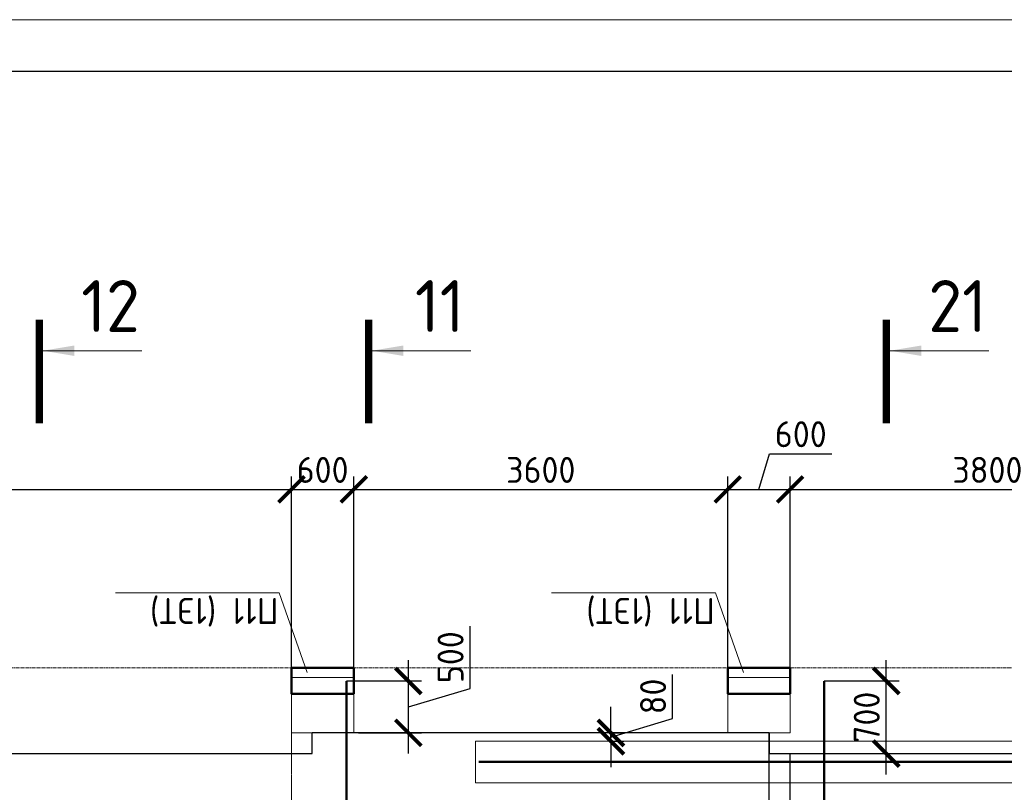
# Model space of a CAD drawing. Header units: millimetres. Extents: x 376598 to 1249954, y -318491 to -22134.
# Tile 247 of 256: x 637378 to 646857, y -29572 to -22134. Entities that reach past the tile are written whole.
import ezdxf
from ezdxf import colors
from ezdxf.entities.mleader import LeaderData, LeaderLine
from ezdxf.enums import TextEntityAlignment as Align
from ezdxf.math import Vec2, Vec3

# ---------------------------------------------------------------- set-up
doc = ezdxf.new("R2010")
doc.units = ezdxf.units.MM
doc.set_wipeout_variables(frame=1)
for name, pattern in [('______5', [1100, 800, -100, 100, -100]), ('________', [0]), ('осевая', [50.8, 31.75, -6.35, 6.35, -6.35])]:
    doc.linetypes.add(name, pattern=pattern)
for name, color, linetype, lineweight in [('Standard', 7, 'Continuous', 25), ('АрмСтер', 2, 'Continuous', 50), ('Конструкции 0.5', 5, 'Continuous', 50), ('Оси', 40, '______5', 18), ('подоснова', 151, 'Continuous', 5), ('РАЗМЕРЫ', 1, 'Continuous', 9), ('ТОНКИЕ', 7, 'Continuous', 9), ('Узлы', 7, 'Continuous', 0)]:
    doc.layers.add(name, color=color, linetype=linetype, lineweight=lineweight)
doc.layers.add('АрмСтер_атрибуты', color=2, linetype='Continuous', lineweight=0, plot=False)
doc.layers.add('ТОЛСТЫЕ_ОСНОВНЫЕ', color=6, linetype='Continuous')
doc.styles.add('GOST-2.304_Type-B', font='GOST_Common.ttf')
doc.styles.get("Standard").update_dxf_attribs({"font": 'arial.ttf'})
doc.styles.add('Аннотативный', font='arial.ttf')
doc.dimstyles.new('СПДС', dxfattribs={"dimscale": 100, "dimtxt": 2.5, "dimasz": 2.5, "dimexe": 1.25, "dimexo": 0, "dimtad": 1, "dimdec": 0, "dimtxsty": 'GOST-2.304_Type-B', "dimblk": 'ARCHTICK', "dimcen": 2.5, "dimdle": 2, "dimadec": 0, "dimazin": 2, "dimtfac": 0.75, "dimtdec": 0, "dimtmove": 1, "dimatfit": 3, "dimfxl": 1, "dimtolj": 1, "dimarcsym": 1})

# ---------------------------------------------------------------- blocks, each defined once
blk = doc.blocks.new('*U58')
at = {"layer": 'ТОЛСТЫЕ_ОСНОВНЫЕ', "color": 6}
blk.add_lwpolyline([(20, 5), (1256, 5), (1256, 589), (20, 589)], close=True, dxfattribs=at)
at = {"layer": 'ТОНКИЕ'}
blk.add_lwpolyline([(0, 0), (1261, 0), (1261, 594), (0, 594)], close=True, dxfattribs=at)
blk = doc.blocks.new('*U109')
at = {"layer": 'РАЗМЕРЫ'}
for p, q in [((112.5, 200), (-112.5, 200)), ((112.5, -4000), (-112.5, -4000))]:
    blk.add_line(p, q, dxfattribs=at)
at = {"layer": 'РАЗМЕРЫ', "ltscale": 15}
blk.add_line((0, -4000), (0, 200), dxfattribs=at)
at = {"layer": 'РАЗМЕРЫ'}
for points in [[(0, 200), (20.9, 74.8), (-20.9, 74.8)], [(0, -4000), (20.9, -3874.8), (-20.9, -3874.8)]]:
    blk.add_solid(points, dxfattribs=at)
at = {"layer": 'АрмСтер_атрибуты', "color": 215, "ltscale": 15, "style": 'Аннотативный'}
for s, p in [('шаг', (51.4, -194.2)), ('n=', (51.4, -285.1)), ('Lр=', (50.2, -367.8))]:
    blk.add_text(s, height=50, dxfattribs=at).set_placement(p)
at = {"layer": 'АрмСтер_атрибуты', "style": 'Аннотативный', "flags": 8}
blk.add_attdef('ПОЗ', (110, 29.6), '', height=75, dxfattribs=at)
at = {"layer": 'АрмСтер_атрибуты', "color": 215, "style": 'Аннотативный'}
for tag, p, flags in [('ШАГ', (190.9, -194.2), 10), ('КОЛ', (138, -285.1), 8), ('ШИРИНА', (172.9, -367.8), 8)]:
    blk.add_attdef(tag, p, '', height=50, dxfattribs=dict(at, flags=flags))
at = {"layer": 'АрмСтер_атрибуты', "flags": 9}
for tag, p in [('МАССА', (-2096, -410.5)), ('ОБОЗНАЧЕНИЕ', (-2096, -524.4))]:
    blk.add_attdef(tag, p, '', height=75, dxfattribs=at)
at = {"linetype": 'Continuous', "lineweight": 0}
blk.add_wipeout([(35, 0), (28.3, 20.6), (10.8, 33.3), (-10.8, 33.3), (-28.3, 20.6), (-35, 0), (-28.3, -20.6), (-10.8, -33.3), (10.8, -33.3), (28.3, -20.6)], dxfattribs=at)
at = {"color": 0, "linetype": 'ByBlock', "lineweight": -2, "ltscale": 100}
blk.add_line((-1290, 0), (1950, 0), dxfattribs=at)
at = {"layer": 'РАЗМЕРЫ'}
blk.add_circle((0, 0), 35, dxfattribs=at)
at = {"layer": 'АрмСтер_атрибуты', "style": 'Аннотативный', "flags": 8}
blk.add_attdef('НАИМЕНОВАНИЕ', text='', height=75, dxfattribs=at).set_placement((0, -29.3), align=Align.TOP_CENTER)
blk = doc.blocks.new('*U110')
at = {"layer": 'РАЗМЕРЫ'}
for p, q in [((112.5, 200), (-112.5, 200)), ((112.5, -3400), (-112.5, -3400))]:
    blk.add_line(p, q, dxfattribs=at)
at = {"layer": 'РАЗМЕРЫ', "ltscale": 15}
blk.add_line((0, -3400), (0, 200), dxfattribs=at)
at = {"layer": 'РАЗМЕРЫ'}
for points in [[(0, 200), (20.9, 74.8), (-20.9, 74.8)], [(0, -3400), (20.9, -3274.8), (-20.9, -3274.8)]]:
    blk.add_solid(points, dxfattribs=at)
at = {"layer": 'АрмСтер_атрибуты', "color": 215, "ltscale": 15, "style": 'Аннотативный'}
for s, p in [('шаг', (51.4, -194.2)), ('n=', (51.4, -285.1)), ('Lр=', (50.2, -367.8))]:
    blk.add_text(s, height=50, dxfattribs=at).set_placement(p)
at = {"layer": 'АрмСтер_атрибуты', "style": 'Аннотативный', "flags": 8}
blk.add_attdef('ПОЗ', (110, 29.6), '', height=75, dxfattribs=at)
at = {"layer": 'АрмСтер_атрибуты', "color": 215, "style": 'Аннотативный'}
for tag, p, flags in [('ШАГ', (190.9, -194.2), 10), ('КОЛ', (138, -285.1), 8), ('ШИРИНА', (172.9, -367.8), 8)]:
    blk.add_attdef(tag, p, '', height=50, dxfattribs=dict(at, flags=flags))
at = {"layer": 'АрмСтер_атрибуты', "flags": 9}
for tag, p in [('МАССА', (-2096, -410.5)), ('ОБОЗНАЧЕНИЕ', (-2096, -524.4))]:
    blk.add_attdef(tag, p, '', height=75, dxfattribs=at)
at = {"linetype": 'Continuous', "lineweight": 0}
blk.add_wipeout([(35, 0), (28.3, 20.6), (10.8, 33.3), (-10.8, 33.3), (-28.3, 20.6), (-35, 0), (-28.3, -20.6), (-10.8, -33.3), (10.8, -33.3), (28.3, -20.6)], dxfattribs=at)
at = {"color": 0, "linetype": 'ByBlock', "lineweight": -2, "ltscale": 100}
blk.add_line((-1290, 0), (1950, 0), dxfattribs=at)
at = {"layer": 'РАЗМЕРЫ'}
blk.add_circle((0, 0), 35, dxfattribs=at)
at = {"layer": 'АрмСтер_атрибуты', "style": 'Аннотативный', "flags": 8}
blk.add_attdef('НАИМЕНОВАНИЕ', text='', height=75, dxfattribs=at).set_placement((0, -29.3), align=Align.TOP_CENTER)
blk = doc.blocks.new('*U148')
at = {"color": 0, "linetype": 'ByBlock', "lineweight": -2, "ltscale": 100}
blk.add_line((-6683.2, 0), (5111.8, 0), dxfattribs=at)
at = {"layer": 'АрмСтер_атрибуты', "flags": 9}
for tag, p in [('МАССА', (3805.8, 4789.5)), ('ОБОЗНАЧЕНИЕ', (3805.8, 4675.6))]:
    blk.add_attdef(tag, p, '', height=75, dxfattribs=at)
at = {"layer": 'АрмСтер_атрибуты', "style": 'Аннотативный', "flags": 8}
blk.add_attdef('ПОЗ', (110, 29.6), '', height=75, dxfattribs=at)
blk.add_attdef('НАИМЕНОВАНИЕ', text='', height=75, dxfattribs=at).set_placement((0, -29.3), align=Align.TOP_CENTER)
at = {"layer": 'АрмСтер_атрибуты', "color": 215, "style": 'Аннотативный'}
for tag, p, flags in [('ШАГ', (190.9, -194.2), 10), ('КОЛ', (138, -285.1), 8), ('ШИРИНА', (172.9, -367.8), 8)]:
    blk.add_attdef(tag, p, '', height=50, dxfattribs=dict(at, flags=flags))
blk = doc.blocks.new('_ArchTick')
at = {"color": 0, "linetype": 'ByBlock', "const_width": 0.15}
blk.add_lwpolyline([(-0.5, -0.5), (0.5, 0.5)], dxfattribs=at)
blk = doc.blocks.new('*D2169')
at = {"layer": 'DEFPOINTS', "color": 0, "lineweight": 0, "transparency": 16777216}
for p in [(640523.1, -28499.9), (641120.3, -28499.9), (640641.3, -28999.5)]:
    blk.add_point(p, dxfattribs=at)
at = {"layer": 'РАЗМЕРЫ', "color": 0, "lineweight": -2, "transparency": 16777216}
for p, q in [((641714.1, -28571.5), (641714.1, -27971.5)), ((641120.3, -29199.5), (641120.3, -28299.9)), ((640523.1, -28499.9), (641245.3, -28499.9)), ((641120.3, -28749.7), (641714.1, -28571.5)), ((640641.3, -28999.5), (641245.3, -28999.5))]:
    blk.add_line(p, q, dxfattribs=at)
at = {"layer": 'РАЗМЕРЫ', "color": 0, "lineweight": -2, "transparency": 16777216, "xscale": 250, "yscale": 250, "zscale": 250}
for p, rotation in [((641120.3, -28499.9), 90), ((641120.3, -28999.5), 270)]:
    blk.add_blockref('_ArchTick', p, dxfattribs=dict(at, rotation=rotation))
at = {"layer": 'РАЗМЕРЫ', "color": 0, "lineweight": 0, "transparency": 16777216, "insert": (641526.6, -28271.5), "char_height": 250, "attachment_point": 5, "rotation": 90, "style": 'GOST-2.304_Type-B'}
blk.add_mtext('\\A1;500', dxfattribs=at)
blk = doc.blocks.new('*D2170')
at = {"layer": 'DEFPOINTS', "color": 0, "lineweight": 0, "transparency": 16777216}
for p in [(645123.3, -28499.9), (645720.6, -28499.9), (645241.5, -29199.5)]:
    blk.add_point(p, dxfattribs=at)
at = {"layer": 'РАЗМЕРЫ', "color": 0, "lineweight": -2, "transparency": 16777216}
for p, q in [((645720.6, -29399.5), (645720.6, -28299.9)), ((645123.3, -28499.9), (645845.6, -28499.9)), ((645241.5, -29199.5), (645845.6, -29199.5))]:
    blk.add_line(p, q, dxfattribs=at)
at = {"layer": 'РАЗМЕРЫ', "color": 0, "lineweight": -2, "transparency": 16777216, "xscale": 250, "yscale": 250, "zscale": 250}
for p, rotation in [((645720.6, -28499.9), 90), ((645720.6, -29199.5), 270)]:
    blk.add_blockref('_ArchTick', p, dxfattribs=dict(at, rotation=rotation))
at = {"layer": 'РАЗМЕРЫ', "color": 0, "lineweight": 0, "transparency": 16777216, "insert": (645533.1, -28849.7), "char_height": 250, "attachment_point": 5, "rotation": 90, "style": 'GOST-2.304_Type-B'}
blk.add_mtext('\\A1;700', dxfattribs=at)
blk = doc.blocks.new('*D2641')
at = {"layer": 'DEFPOINTS', "color": 0, "lineweight": 0, "transparency": 16777216}
for p in [(639994.6, -26655.9), (629744.7, -28465.3), (639994.6, -28445.3)]:
    blk.add_point(p, dxfattribs=at)
at = {"layer": 'РАЗМЕРЫ', "color": 0, "lineweight": -2, "transparency": 16777216}
for p, q in [((629744.7, -28465.3), (629744.7, -26530.9)), ((639994.6, -28445.3), (639994.6, -26530.9)), ((629544.7, -26655.9), (640194.6, -26655.9))]:
    blk.add_line(p, q, dxfattribs=at)
at = {"layer": 'РАЗМЕРЫ', "color": 0, "lineweight": -2, "transparency": 16777216, "xscale": 250, "yscale": 250, "zscale": 250, "rotation": 180}
blk.add_blockref('_ArchTick', (629744.7, -26655.9), dxfattribs=at)
at = {"layer": 'РАЗМЕРЫ', "color": 0, "lineweight": -2, "transparency": 16777216, "xscale": 250, "yscale": 250, "zscale": 250}
blk.add_blockref('_ArchTick', (639994.6, -26655.9), dxfattribs=at)
at = {"layer": 'РАЗМЕРЫ', "color": 0, "lineweight": 0, "transparency": 16777216, "insert": (634869.6, -26468.4), "char_height": 250, "attachment_point": 5, "style": 'GOST-2.304_Type-B'}
blk.add_mtext('\\A1;10250', dxfattribs=at)
blk = doc.blocks.new('*D2334')
at = {"layer": 'DEFPOINTS', "color": 0, "lineweight": 0, "transparency": 16777216}
for p in [(640594.9, -26655.9), (639994.6, -28445.3), (640594.9, -28465.3)]:
    blk.add_point(p, dxfattribs=at)
at = {"layer": 'РАЗМЕРЫ', "color": 0, "lineweight": -2, "transparency": 16777216}
for p, q in [((639994.6, -28445.3), (639994.6, -26530.9)), ((640594.9, -28465.3), (640594.9, -26530.9)), ((639794.6, -26655.9), (640794.9, -26655.9))]:
    blk.add_line(p, q, dxfattribs=at)
at = {"layer": 'РАЗМЕРЫ', "color": 0, "lineweight": -2, "transparency": 16777216, "xscale": 250, "yscale": 250, "zscale": 250, "rotation": 180}
blk.add_blockref('_ArchTick', (639994.6, -26655.9), dxfattribs=at)
at = {"layer": 'РАЗМЕРЫ', "color": 0, "lineweight": -2, "transparency": 16777216, "xscale": 250, "yscale": 250, "zscale": 250}
blk.add_blockref('_ArchTick', (640594.9, -26655.9), dxfattribs=at)
at = {"layer": 'РАЗМЕРЫ', "color": 0, "lineweight": 0, "transparency": 16777216, "insert": (640294.8, -26468.4), "char_height": 250, "attachment_point": 5, "style": 'GOST-2.304_Type-B'}
blk.add_mtext('\\A1;600', dxfattribs=at)
blk = doc.blocks.new('*D2328')
at = {"layer": 'DEFPOINTS', "color": 0, "lineweight": 0, "transparency": 16777216}
for p in [(644194.9, -26655.9), (640594.9, -28465.3), (644194.9, -28465.3)]:
    blk.add_point(p, dxfattribs=at)
at = {"layer": 'РАЗМЕРЫ', "color": 0, "lineweight": -2, "transparency": 16777216}
for p, q in [((640594.9, -28465.3), (640594.9, -26530.9)), ((644194.9, -28465.3), (644194.9, -26530.9)), ((640394.9, -26655.9), (644394.9, -26655.9))]:
    blk.add_line(p, q, dxfattribs=at)
at = {"layer": 'РАЗМЕРЫ', "color": 0, "lineweight": -2, "transparency": 16777216, "xscale": 250, "yscale": 250, "zscale": 250, "rotation": 180}
blk.add_blockref('_ArchTick', (640594.9, -26655.9), dxfattribs=at)
at = {"layer": 'РАЗМЕРЫ', "color": 0, "lineweight": -2, "transparency": 16777216, "xscale": 250, "yscale": 250, "zscale": 250}
blk.add_blockref('_ArchTick', (644194.9, -26655.9), dxfattribs=at)
at = {"layer": 'РАЗМЕРЫ', "color": 0, "lineweight": 0, "transparency": 16777216, "insert": (642394.9, -26468.4), "char_height": 250, "attachment_point": 5, "style": 'GOST-2.304_Type-B'}
blk.add_mtext('\\A1;3600', dxfattribs=at)
blk = doc.blocks.new('*D2329')
at = {"layer": 'DEFPOINTS', "color": 0, "lineweight": 0, "transparency": 16777216}
for p in [(644794.8, -26655.9), (644194.9, -28465.3), (644794.8, -28445.3)]:
    blk.add_point(p, dxfattribs=at)
at = {"layer": 'РАЗМЕРЫ', "color": 0, "lineweight": -2, "transparency": 16777216}
for p, q in [((644494.9, -26655.9), (644598, -26312.1)), ((644598, -26312.1), (645198, -26312.1)), ((644194.9, -28465.3), (644194.9, -26530.9)), ((644794.8, -28445.3), (644794.8, -26530.9)), ((643994.9, -26655.9), (644994.8, -26655.9))]:
    blk.add_line(p, q, dxfattribs=at)
at = {"layer": 'РАЗМЕРЫ', "color": 0, "lineweight": -2, "transparency": 16777216, "xscale": 250, "yscale": 250, "zscale": 250, "rotation": 180}
blk.add_blockref('_ArchTick', (644194.9, -26655.9), dxfattribs=at)
at = {"layer": 'РАЗМЕРЫ', "color": 0, "lineweight": -2, "transparency": 16777216, "xscale": 250, "yscale": 250, "zscale": 250}
blk.add_blockref('_ArchTick', (644794.8, -26655.9), dxfattribs=at)
at = {"layer": 'РАЗМЕРЫ', "color": 0, "lineweight": 0, "transparency": 16777216, "insert": (644898, -26124.6), "char_height": 250, "attachment_point": 5, "style": 'GOST-2.304_Type-B'}
blk.add_mtext('\\A1;600', dxfattribs=at)
blk = doc.blocks.new('*D2642')
at = {"layer": 'DEFPOINTS', "color": 0, "lineweight": 0, "transparency": 16777216}
for p in [(648594.7, -26655.9), (644794.8, -28445.3), (648594.7, -28465.3)]:
    blk.add_point(p, dxfattribs=at)
at = {"layer": 'РАЗМЕРЫ', "color": 0, "lineweight": -2, "transparency": 16777216}
for p, q in [((644794.8, -28445.3), (644794.8, -26530.9)), ((648594.7, -28465.3), (648594.7, -26530.9)), ((644594.8, -26655.9), (648794.7, -26655.9))]:
    blk.add_line(p, q, dxfattribs=at)
at = {"layer": 'РАЗМЕРЫ', "color": 0, "lineweight": -2, "transparency": 16777216, "xscale": 250, "yscale": 250, "zscale": 250, "rotation": 180}
blk.add_blockref('_ArchTick', (644794.8, -26655.9), dxfattribs=at)
at = {"layer": 'РАЗМЕРЫ', "color": 0, "lineweight": -2, "transparency": 16777216, "xscale": 250, "yscale": 250, "zscale": 250}
blk.add_blockref('_ArchTick', (648594.7, -26655.9), dxfattribs=at)
at = {"layer": 'РАЗМЕРЫ', "color": 0, "lineweight": 0, "transparency": 16777216, "insert": (646694.8, -26468.4), "char_height": 250, "attachment_point": 5, "style": 'GOST-2.304_Type-B'}
blk.add_mtext('\\A1;3800', dxfattribs=at)
blk = doc.blocks.new('*D2652')
at = {"layer": 'DEFPOINTS', "color": 0, "lineweight": 0, "transparency": 16777216}
for p in [(643070, -28999.5), (643070, -28999.5), (643070, -29079.5)]:
    blk.add_point(p, dxfattribs=at)
at = {"layer": 'РАЗМЕРЫ', "color": 0, "lineweight": -2, "transparency": 16777216}
for p, q in [((643663.8, -28861.3), (643663.8, -28436.3)), ((643070, -28999.5), (643070, -28749.5)), ((643070, -29039.5), (643663.8, -28861.3)), ((643070, -28999.5), (643195, -28999.5)), ((643070, -29079.5), (643070, -28999.5)), ((643070, -29079.5), (643070, -28999.5)), ((643070, -29079.5), (643195, -29079.5)), ((643070, -29079.5), (643070, -29329.5))]:
    blk.add_line(p, q, dxfattribs=at)
at = {"layer": 'РАЗМЕРЫ', "color": 0, "lineweight": -2, "transparency": 16777216, "xscale": 250, "yscale": 250, "zscale": 250}
for p, rotation in [((643070, -28999.5), 270), ((643070, -29079.5), 90)]:
    blk.add_blockref('_ArchTick', p, dxfattribs=dict(at, rotation=rotation))
at = {"layer": 'РАЗМЕРЫ', "color": 0, "lineweight": 0, "transparency": 16777216, "insert": (643476.3, -28648.8), "char_height": 250, "attachment_point": 5, "rotation": 90, "style": 'GOST-2.304_Type-B'}
blk.add_mtext('\\A1;80', dxfattribs=at)
blk = doc.blocks.new('_None')
blk = doc.blocks.new('попрап')
at = {"layer": 'Конструкции 0.5', "elevation": -4157.4}
for points in [[(432392.7, 67159.9), (432992.7, 67159.9), (432992.7, 66909.9), (432392.7, 66909.9)], [(432992.7, 67159.9), (432392.9, 67159.9), (432392.9, 66909.9), (432992.7, 66909.9)], [(436592.7, 67159.9), (437192.7, 67159.9), (437192.7, 66909.9), (436592.7, 66909.9)]]:
    blk.add_lwpolyline(points, close=True, dxfattribs=at)
at = {"layer": 'Оси', "color": 16, "linetype": 'осевая', "lineweight": 0, "transparency": 33554687}
blk.add_line((417464.3, 66909.9, -4157.4), (473760.9, 66909.9, -4157.4), dxfattribs=at)
at = {"layer": 'подоснова', "color": 5, "ltscale": 0.3}
ml = blk.add_multileader_mtext('Standard', dxfattribs=at)
ml.set_content('П11 (1ЭТ)', color=5, style='GOST-2.304_Type-B')
ml.set_leader_properties(color=256, linetype='ByLayer', lineweight=15)
ml.set_arrow_properties(name='NONE')
ml.build(insert=Vec2(0, 0))
ml.multileader.update_dxf_attribs({"text_left_attachment_type": 6, "text_right_attachment_type": 6, "dogleg_length": 0.1, "arrow_head_size": 18})
ctx = ml.context
ctx.base_point, ctx.char_height, ctx.arrow_head_size, ctx.landing_gap_size, ctx.plane_origin = Vec3(433109.6, 66188, -1417.4), 250, 18, 20, Vec3(425504.1, 68615.6, -1417.4)
ctx.left_attachment, ctx.right_attachment, ctx.text_align_type = 6, 6, 1
notes = []
notes.append((ctx, [(0, (1, 1, 0), (433109.5, 66188, -1417.4), (1, 0), 0.1, [(0, [(432841.8, 66957.6, -1417.4)], 0, [])])]))
ctx.mtext.insert, ctx.mtext.alignment, ctx.mtext.flow_direction = Vec3(433734.9, 66488, -1417.4), 2, 5
ml = blk.add_multileader_mtext('Standard', dxfattribs=at)
ml.set_content('П11 (1ЭТ)', color=5, style='GOST-2.304_Type-B')
ml.set_leader_properties(color=256, linetype='ByLayer', lineweight=15)
ml.set_arrow_properties(name='NONE')
ml.build(insert=Vec2(0, 0))
ml.multileader.update_dxf_attribs({"text_left_attachment_type": 6, "text_right_attachment_type": 6, "dogleg_length": 0.1, "arrow_head_size": 18})
ctx = ml.context
ctx.base_point, ctx.char_height, ctx.arrow_head_size, ctx.landing_gap_size, ctx.plane_origin = Vec3(437309.8, 66188, -1417.4), 250, 18, 20, Vec3(429704.4, 68615.6, -1417.4)
ctx.left_attachment, ctx.right_attachment, ctx.text_align_type = 6, 6, 1
notes.append((ctx, [(0, (1, 1, 0), (437309.7, 66188, -1417.4), (1, 0), 0.1, [(0, [(437042.1, 66957.6, -1417.4)], 0, [])])]))
ctx.mtext.insert, ctx.mtext.alignment, ctx.mtext.flow_direction = Vec3(437935.1, 66488, -1417.4), 2, 5
for ctx, leaders in notes:
    for number, flags, end, landing, length, lines in leaders:
        leader = LeaderData()
        leader.index, (leader.has_last_leader_line, leader.has_dogleg_vector, leader.attachment_direction) = number, flags
        leader.last_leader_point, leader.dogleg_vector, leader.dogleg_length = Vec3(end), Vec3(landing), length
        for number, points, colour, breaks in lines:
            line = LeaderLine()
            line.index, line.vertices, line.color, line.breaks = number, Vec3.list(points), colors.encode_raw_color(colour), breaks
            leader.lines.append(line)
        ctx.leaders.append(leader)

msp = doc.modelspace()

# ---------------------------------------------------------------- linework, layer by layer
at = {"color": 7, "linetype": '________', "lineweight": 25, "transparency": 33554687}
for p, q in [((644594.8, -28999.5), (640194.6, -28999.5)), ((644594.8, -31739.5), (644594.8, -28999.5)), ((644794.8, -31739.5), (644794.8, -29199.5))]:
    msp.add_line(p, q, dxfattribs=at)
at = {"layer": 'Standard', "color": 7, "linetype": 'Continuous', "lineweight": 25, "transparency": 33554687}
msp.add_lwpolyline([(636794.6, -28999.5), (636794.6, -29199.5), (640194.6, -29199.5), (640194.6, -28999.5)], dxfattribs=at)
at = {"layer": 'Оси', "color": 16, "linetype": 'осевая', "lineweight": 0, "ltscale": 0.5, "transparency": 33554687}
msp.add_line((639994.8, -27477.9), (639994.8, -34061.4), dxfattribs=at)
at = {"layer": 'Узлы', "color": 1, "linetype": 'Continuous', "lineweight": 0}
for p, q in [((637602.8, -25320.9, -520), (638552.8, -25320.9, -520)), ((640771.8, -25320.9, -520), (641721.8, -25320.9, -520)), ((645757.7, -25320.9, -520), (646707.7, -25320.9, -520))]:
    msp.add_line(p, q, dxfattribs=at)
at = {"layer": 'Узлы', "color": 1, "linetype": 'Continuous', "lineweight": 0, "const_width": 70, "elevation": -520}
for points in [[(637567.8, -25020.9), (637567.8, -26020.9)], [(640736.8, -25020.9), (640736.8, -26020.9)], [(645722.7, -25020.9), (645722.7, -26020.9)]]:
    msp.add_lwpolyline(points, dxfattribs=at)
at = {"layer": 'Узлы', "color": 1, "linetype": 'Continuous', "lineweight": 0}
for points in [[(637602.8, -25320.9, -520), (637903.3, -25371.2, -520), (637903.3, -25270.6, -520)], [(640771.8, -25320.9, -520), (641072.2, -25371.2, -520), (641072.2, -25270.6, -520)], [(645757.7, -25320.9, -520), (646058.1, -25371.2, -520), (646058.1, -25270.6, -520)]]:
    msp.add_solid(points, dxfattribs=at)

# ---------------------------------------------------------------- block references
at = {"xscale": 100, "yscale": 100, "zscale": 100}
msp.add_blockref('*U58', (577095.4, -81534.3, 3100), dxfattribs=at)

# ---------------------------------------------------------------- texts
at = {"layer": 'Узлы', "color": 1, "linetype": 'Continuous', "lineweight": 0, "char_height": 500, "attachment_point": 5, "style": 'GOST-2.304_Type-B'}
for s, insert in [('12', (638252.8, -24890.9, -520)), ('11', (641421.8, -24890.9, -520)), ('21', (646407.7, -24890.9, -520))]:
    msp.add_mtext_dynamic_manual_height_columns(s, width=723.88, gutter_width=25, heights=[0], dxfattribs=dict(at, insert=insert))

# ---------------------------------------------------------------- dimensions: what is measured, and where the dimension line sits
at = {"layer": 'РАЗМЕРЫ', "color": 4, "lineweight": 0}
dim = msp.add_linear_dim(base=(639994.6, -26655.9), p1=(629744.7, -28465.3), p2=(639994.6, -28445.3), dimstyle='СПДС', dxfattribs=at)
dim.commit()
dim.dimension.update_dxf_attribs({"geometry": '*D2641', "text_midpoint": (634869.6, -26468.4)})

# ---------------------------------------------------------------- next in the draw order: block references
at = {"layer": 'АрмСтер', "ltscale": 15}
ref = msp.add_blockref('*U109', (640523.1, -30451.9), dxfattribs=dict(at, rotation=90))
ref.add_attrib('НАИМЕНОВАНИЕ', '12-A-III, L=3240', dxfattribs={"layer": 'АрмСтер_атрибуты', "height": 75, "rotation": 90, "style": 'Аннотативный', "flags": 8}).set_placement((640552.4, -30451.9), align=Align.TOP_CENTER)
ref.add_attrib('КОЛ', '22.0', (640808.2, -30313.8), dxfattribs={"layer": 'АрмСтер_атрибуты', "color": 215, "height": 50, "rotation": 90, "style": 'Аннотативный', "flags": 8})
ref.add_attrib('ШИРИНА', '4200.0', (640890.9, -30279), dxfattribs={"layer": 'АрмСтер_атрибуты', "color": 215, "height": 50, "rotation": 90, "style": 'Аннотативный', "flags": 8})
ref = msp.add_blockref('*U110', (645123.3, -30451.9), dxfattribs=dict(at, rotation=90))
ref.add_attrib('НАИМЕНОВАНИЕ', '12-A-III, L=3240', dxfattribs={"layer": 'АрмСтер_атрибуты', "height": 75, "rotation": 90, "style": 'Аннотативный', "flags": 8}).set_placement((645152.7, -30451.9), align=Align.TOP_CENTER)
ref.add_attrib('КОЛ', '19.0', (645408.4, -30313.8), dxfattribs={"layer": 'АрмСтер_атрибуты', "color": 215, "height": 50, "rotation": 90, "style": 'Аннотативный', "flags": 8})
ref.add_attrib('ШИРИНА', '3600.0', (645491.1, -30279), dxfattribs={"layer": 'АрмСтер_атрибуты', "color": 215, "height": 50, "rotation": 90, "style": 'Аннотативный', "flags": 8})

# ---------------------------------------------------------------- next in the draw order: linework, layer by layer
at = {"color": 8, "lineweight": 0, "true_color": 0x787a7d}
for points in [[(640594.9, -28999.5), (639994.9, -28999.5), (639994.9, -28465.3), (640594.9, -28465.3)], [(644794.9, -28999.5), (644194.9, -28999.5), (644194.9, -28465.3), (644794.9, -28465.3)]]:
    msp.add_lwpolyline(points, close=True, dxfattribs=at)
at = {"layer": 'Standard', "color": 7, "linetype": 'Continuous', "lineweight": 25, "transparency": 33554687}
msp.add_lwpolyline([(644594.8, -28999.5), (644594.8, -29199.5), (647764.2, -29199.5), (647764.2, -28999.5)], dxfattribs=at)

# ---------------------------------------------------------------- next in the draw order: dimensions: what is measured, and where the dimension line sits
at = {"layer": 'РАЗМЕРЫ', "color": 4, "lineweight": 0}
for base, p1, p2, picture, middle in [((644794.8, -26655.9), (644194.9, -28465.3), (644794.8, -28445.3), '*D2329', (644660.5, -26124.6)), ((640594.9, -26655.9), (639994.6, -28445.3), (640594.9, -28465.3), '*D2334', (640294.8, -26468.4)), ((644194.9, -26655.9), (640594.9, -28465.3), (644194.9, -28465.3), '*D2328', (642394.9, -26468.4)), ((648594.7, -26655.9), (644794.8, -28445.3), (648594.7, -28465.3), '*D2642', (646694.8, -26468.4))]:
    dim = msp.add_linear_dim(base=base, p1=p1, p2=p2, dimstyle='СПДС', dxfattribs=at)
    dim.commit()
    dim.dimension.update_dxf_attribs({"geometry": picture, "text_midpoint": middle})
at = {"layer": 'РАЗМЕРЫ', "color": 1, "lineweight": 0}
dim = msp.add_linear_dim(base=(641120.3, -28499.9), p1=(640641.3, -28999.5), p2=(640523.1, -28499.9), angle=90, dimstyle='СПДС', dxfattribs=at)
dim.commit()
dim.dimension.update_dxf_attribs({"geometry": '*D2169', "text_midpoint": (641526.6, -28509)})

# ---------------------------------------------------------------- next in the draw order: block references
at = {"layer": 'АрмСтер', "ltscale": 15}
msp.add_blockref('*U148', (648483, -29279.5), dxfattribs=at)

# ---------------------------------------------------------------- next in the draw order: linework, layer by layer
at = {"layer": 'РАЗМЕРЫ', "color": 4}
msp.add_lwpolyline([(641767.1, -29079.5), (653594.8, -29079.5), (653594.8, -29479.5), (641767.1, -29479.5)], close=True, dxfattribs=at)

# ---------------------------------------------------------------- next in the draw order: block references
at = {"color": 1, "lineweight": 0, "rotation": 180}
msp.add_blockref('попрап', (1077187.4, 38537.6, 4157.4), dxfattribs=at)

# ---------------------------------------------------------------- next in the draw order: dimensions: what is measured, and where the dimension line sits
at = {"layer": 'РАЗМЕРЫ', "color": 1, "lineweight": 0}
dim = msp.add_linear_dim(base=(645720.6, -28499.9), p1=(645241.5, -29199.5), p2=(645123.3, -28499.9), angle=90, dimstyle='СПДС', dxfattribs=at)
dim.commit()
dim.dimension.update_dxf_attribs({"geometry": '*D2170', "text_midpoint": (645533.1, -28849.7)})
at = {"layer": 'РАЗМЕРЫ', "color": 4, "lineweight": 0}
dim = msp.add_linear_dim(base=(643070, -28999.5), p1=(643070, -29079.5), p2=(643070, -28999.5), angle=90, dimstyle='СПДС', dxfattribs=at)
dim.commit()
dim.dimension.update_dxf_attribs({"geometry": '*D2652', "text_midpoint": (643476.3, -28798.8)})

doc.saveas('drawing.dxf')
